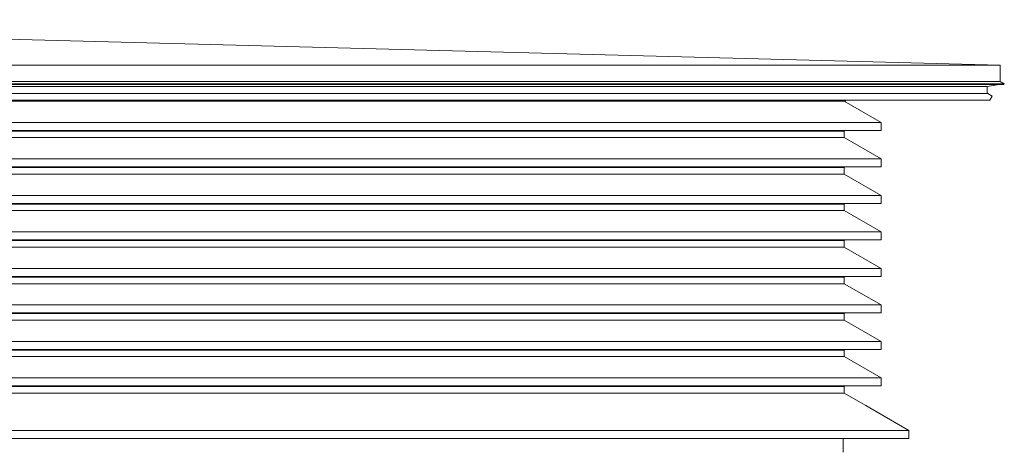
# Model space of a CAD drawing. Header units: millimetres. Extents: x 98865 to 469195, y -12752 to 43452.
# Tile 56 of 98: x 289349 to 291828, y 38662 to 39734. Entities that reach past the tile are written whole.
import ezdxf

# ---------------------------------------------------------------- set-up
doc = ezdxf.new("R2010")
doc.units = ezdxf.units.MM
doc.header["$LTSCALE"] = 0.05
doc.layers.get('0').update_dxf_attribs({"lineweight": 0})

# ---------------------------------------------------------------- blocks, each defined once
blk = doc.blocks.new('fjhhjhjj')
for points, elevation in [([(71628.2, 25335.5), (67234.2, 25450.2)], -4380.3), ([(71628.2, 25335.5), (67084.9, 25335.5)], -4380.3), ([(71628.2, 25294.1), (71628.2, 25335.5)], -4380.3), ([(71628.2, 25294.1), (67084.9, 25294.1)], -4380.3), ([(71638.2, 25288.3), (67084.9, 25288.3)], -4380.3), ([(71637.2, 25286.6), (67084.9, 25286.6)], -4380.3), ([(71625.2, 25286.6), (71595.2, 25281.6)], -4380.3), ([(71628.2, 25294.1), (71638.2, 25288.3)], -4380.3), ([(71638.2, 25288.3), (71637.2, 25286.6)], -4380.3), ([(71595.2, 25281.6), (67084.9, 25281.6)], -4380.3), ([(71596.7, 25264.2), (67084.9, 25264.2)], -8576.5), ([(71595.2, 25281.6), (71595.2, 25264.2)], -4380.3), ([(71596.7, 25264.2), (71608, 25257.7)], -8576.5), ([(71608, 25257.7), (71602, 25247.3)], -8576.5), ([(71602, 25247.3), (67084.9, 25247.3)], -8576.5), ([(67084.9, 25244.8), (71238.2, 25244.8)], -8576.5), ([(71328.2, 25191.2), (71235.2, 25244.8)], -4380.3), ([(71238.2, 25244.8), (71238.2, 25247.3)], -4380.3), ([(71328.2, 25191.2), (67084.9, 25191.2)], -4380.3), ([(71328.2, 25171.2), (71328.2, 25191.2)], -4380.3), ([(67084.9, 25171.2), (71328.2, 25171.2)], -8576.5), ([(71235.2, 25169.4), (67084.9, 25169.4)], -4380.3), ([(71235.2, 25169.4), (71238.2, 25171.2)], -4380.3), ([(71235.2, 25152.9), (71235.2, 25169.4)], -4380.3), ([(71235.2, 25152.9), (67084.9, 25152.9)], -4380.3), ([(71328.2, 25099.2), (71235.2, 25152.9)], -4380.3), ([(71328.2, 25099.2), (67084.9, 25099.2)], -4380.3), ([(71328.2, 25079.2), (71328.2, 25099.2)], -4380.3), ([(71328.2, 25079.2), (67084.9, 25079.2)], -4380.3), ([(71235.2, 25077.5), (67084.9, 25077.5)], -4380.3), ([(71235.2, 25060.9), (67084.9, 25060.9)], -4380.3), ([(71235.2, 25077.5), (71238.2, 25079.2)], -4380.3), ([(71235.2, 25060.9), (71235.2, 25077.5)], -4380.3), ([(71328.2, 25007.2), (71235.2, 25060.9)], -4380.3), ([(71328.2, 25007.2), (67084.9, 25007.2)], -4380.3), ([(67084.9, 24987.2), (71328.2, 24987.2)], -8576.5), ([(71235.2, 24985.5), (67084.9, 24985.5)], -4380.3), ([(71235.2, 24985.5), (71238.2, 24987.2)], -4380.3), ([(71235.2, 24969), (71235.2, 24985.5)], -4380.3), ([(71328.2, 24987.2), (71328.2, 25007.2)], -4380.3), ([(71235.2, 24969), (67084.9, 24969)], -4380.3), ([(71328.2, 24915.3), (71235.2, 24969)], -4380.3), ([(71328.2, 24915.3), (67084.9, 24915.3)], -4380.3), ([(71328.2, 24895.3), (71328.2, 24915.3)], -4380.3), ([(67084.9, 24895.3), (71328.2, 24895.3)], -8576.5), ([(71235.2, 24893.5), (67084.9, 24893.5)], -4380.3), ([(71235.2, 24893.5), (71238.2, 24895.3)], -4380.3), ([(71235.2, 24877), (71235.2, 24893.5)], -4380.3), ([(71235.2, 24877), (67084.9, 24877)], -4380.3), ([(71328.2, 24823.3), (71235.2, 24877)], -4380.3), ([(71328.2, 24823.3), (67084.9, 24823.3)], -4380.3), ([(71328.2, 24803.3), (71328.2, 24823.3)], -4380.3), ([(67084.9, 24803.3), (71328.2, 24803.3)], -8576.5), ([(71235.2, 24801.6), (67084.9, 24801.6)], -4380.3), ([(71235.2, 24801.6), (71238.2, 24803.3)], -4380.3), ([(71235.2, 24785), (71235.2, 24801.6)], -4380.3), ([(71235.2, 24785), (67084.9, 24785)], -4380.3), ([(71328.2, 24731.3), (71235.2, 24785)], -4380.3), ([(71328.2, 24731.3), (67084.9, 24731.3)], -4380.3), ([(71328.2, 24711.3), (71328.2, 24731.3)], -4380.3), ([(67084.9, 24711.3), (71328.2, 24711.3)], -8576.5), ([(71235.2, 24709.6), (67084.9, 24709.6)], -4380.3), ([(71235.2, 24693.1), (67084.9, 24693.1)], -4380.3), ([(71235.2, 24709.6), (71238.2, 24711.3)], -4380.3), ([(71235.2, 24693.1), (71235.2, 24709.6)], -4380.3), ([(71328.2, 24639.4), (71235.2, 24693.1)], -4380.3), ([(71328.2, 24639.4), (67084.9, 24639.4)], -4380.3), ([(71328.2, 24619.4), (71328.2, 24639.4)], -4380.3), ([(67084.9, 24619.4), (71328.2, 24619.4)], -8576.5), ([(71235.2, 24617.7), (67084.9, 24617.7)], -4380.3), ([(71235.2, 24617.7), (71238.2, 24619.4)], -4380.3), ([(71235.2, 24601.1), (71235.2, 24617.7)], -4380.3), ([(71235.2, 24601.1), (67084.9, 24601.1)], -4380.3), ([(71328.2, 24547.4), (71235.2, 24601.1)], -4380.3), ([(71328.2, 24547.4), (67084.9, 24547.4)], -4380.3), ([(71328.2, 24527.4), (71328.2, 24547.4)], -4380.3), ([(67084.9, 24527.4), (71328.2, 24527.4)], -8576.5), ([(71235.2, 24525.7), (67084.9, 24525.7)], -4380.3), ([(71235.2, 24525.7), (71238.2, 24527.4)], -4380.3), ([(71235.2, 24509.2), (71235.2, 24525.7)], -4380.3), ([(71235.2, 24509.2), (67084.9, 24509.2)], -4380.3), ([(71289.2, 24478), (71235.2, 24509.2)], -4380.3), ([(71397.8, 24415.3), (71289.2, 24478)], -4380.3), ([(71397.8, 24415.3), (67084.9, 24415.3)], -4380.3), ([(71397.8, 24395.3), (71397.8, 24415.3)], -4380.3), ([(67084.9, 24395.3), (71397.8, 24395.3)], -8576.5), ([(71232.2, 24395.3), (71232.2, 24360.3)], -4380.3)]:
    blk.add_lwpolyline(points, dxfattribs=dict(elevation=elevation))

msp = doc.modelspace()

# ---------------------------------------------------------------- block references
msp.add_blockref('fjhhjhjj', (220189.5, 14284, -85924.7))

doc.saveas('drawing.dxf')
